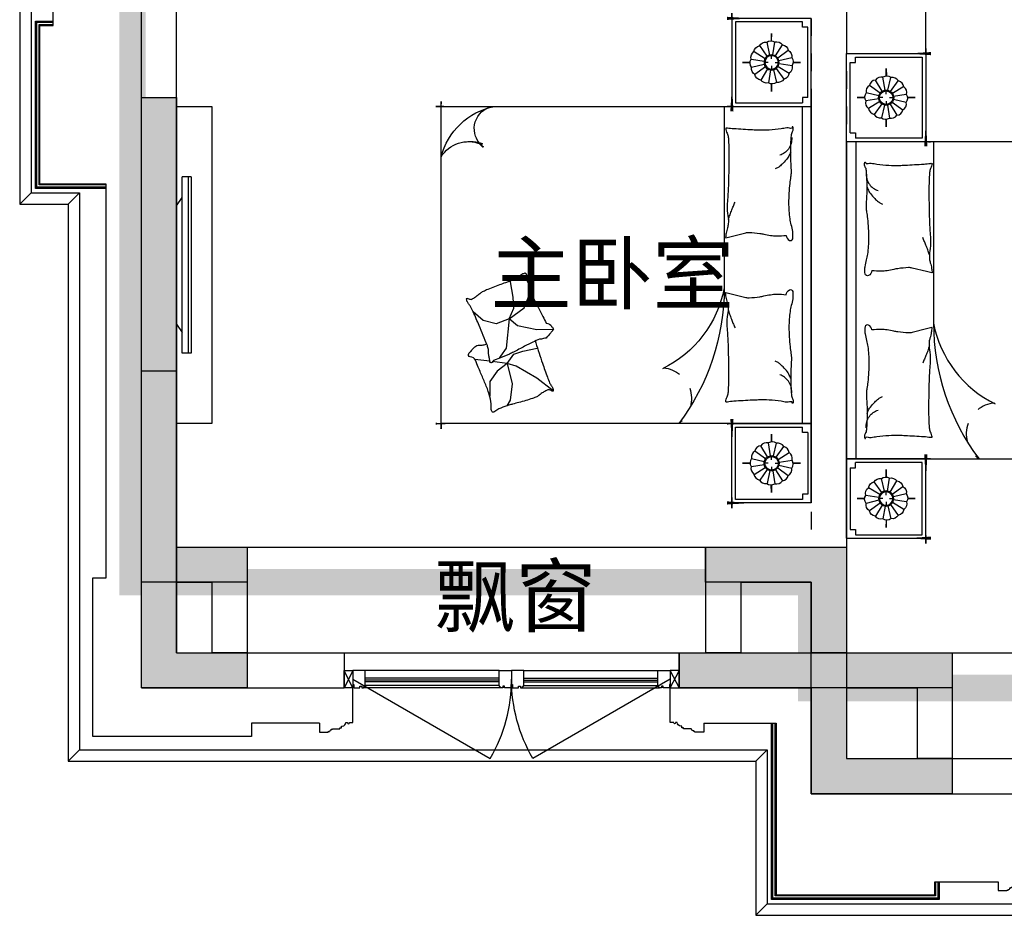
# Model space of a CAD drawing. Header units: millimetres. Extents: x 296296 to 297283, y 219875 to 220035.
# Tile 134 of 256: x 296855.63 to 296861.22, y 220007.46 to 220012.55. Entities that reach past the tile are written whole.
import ezdxf

# ---------------------------------------------------------------- set-up
doc = ezdxf.new("R2010")
doc.units = ezdxf.units.MM
for name, pattern in [('185洋房-边套（报建版）-旧规$0$DASH', [0.35, 0.25, -0.1]), ('185洋房-边套（报建版）-旧规$0$洋房户型$0$CONTINOUS', [0]), ('185洋房-边套（报建版）-旧规$0$洋房户型$0$XU-140-SF-N1$0$DASH', [0.35, 0.25, -0.1])]:
    doc.linetypes.add(name, pattern=pattern)
doc.layers.add('面积-计容-住宅-1', color=1, linetype='Continuous', lineweight=0)
doc.styles.get("Standard").update_dxf_attribs({"font": 'arial.ttf'})

# ---------------------------------------------------------------- blocks, each defined once
blk = doc.blocks.new('wy53eu64i765i57i78i')
for points in [[(950074.8551655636, 181858.4376814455), (950074.855165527, 180858.4377258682), (950474.8547115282, 180858.4377258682), (950474.8547115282, 180658.4377258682), (949874.8547115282, 180658.4377258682), (949874.8547115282, 181858.4376814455)], [(953674.8542925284, 180058.4379158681), (954474.854932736, 180058.4379158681), (954474.8551501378, 180258.4376814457), (953874.8551811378, 180258.4376814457), (953874.8542834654, 180858.437721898), (953074.8551516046, 180858.437692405), (953074.8551796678, 180658.4376701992), (953674.8543115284, 180658.4376926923)]]:
    blk.add_hatch(color=253).paths.add_polyline_path(points)
at = {"color": 253}
for points in [[(950074.8551655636, 181858.4376814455), (950074.855165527, 180858.4377258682), (950474.8547115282, 180858.4377258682), (950474.8547115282, 180658.4377258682), (949874.8547115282, 180658.4377258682), (949874.8547115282, 181858.4376814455)], [(954474.8542805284, 180258.4379158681), (954474.8542805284, 180058.4379158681), (953674.854273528, 180058.4379158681), (953674.8543115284, 180658.4377258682), (953074.855165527, 180658.4376814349), (953074.855165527, 180858.4376814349), (953874.8543115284, 180858.4377328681), (953874.8543115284, 180258.4379158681), (954474.8542805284, 180258.4379158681)]]:
    blk.add_lwpolyline(points, close=True, dxfattribs=at)
blk = doc.blocks.new('sayea5yuteaytuytrauyt')
h = blk.add_hatch()
h.set_pattern_fill('钢筋混凝土', color=253, scale=100)
h.set_pattern_definition([(45, (0, 0), (-176.7766952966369, 176.7766952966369), []), (49.99999999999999, (0, 0), (717.2601826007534, -62.75213498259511), [75, -825]), (355, (0, 0), (-138.751333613, 752.1921337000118), [60, -660]), (100.4514, (59.77168, -5.22934), (578.5093817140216, 689.4395420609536), [63.74019000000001, -701.142112]), (46.1842, (0, 200), (1067.241048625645, -165.5190143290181), [112.5, -1237.5]), (96.63560000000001, (88.936745, 186.206693), (934.6627055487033, 974.1178709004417), [95.610288, -1051.713]), (351.1842, (0, 200), (934.6619451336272, 974.1186009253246), [90, -990]), (21, (100, 150), (596.9070521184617, -402.6188906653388), [75, -825]), (326.0000000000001, (100, 150), (243.3153319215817, 725.150045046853), [60, -660]), (71.4514, (149.742233, 116.448394), (840.22262858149, 322.5304967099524), [63.74019000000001, -701.142112]), (37.5, (0, 0), (12.15985531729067, 332.8938538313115), [0, -652, 0, -670, 0, -662.5]), (7.5, (0, 0), (263.0695374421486, 394.4117118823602), [0, -382, 0, -637, 0, -252.5]), (327.5, (-223, 0), (533.822436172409, -22.55487173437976), [0, -250, 0, -780, 0, -1035]), (317.5, (-323, 0), (583.1861693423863, 100.1049823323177), [0, -325, 0, -518, 0, -735])])
h.paths.add_polyline_path([(1007424.854593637, 89058.43775986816), (1007424.854593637, 87258.43856486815), (1007174.854593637, 87258.43856486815), (1007174.854593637, 89058.43775986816)])
h.paths.add_polyline_path([(1021574.855280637, 89058.43775986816), (1021574.855280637, 87258.43856486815), (1021324.855280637, 87258.43856486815), (1021324.855280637, 89058.43775986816)])
h.paths.add_polyline_path([(989374.8548266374, 89058.43775186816), (989374.8548266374, 87258.43815686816), (989124.8548266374, 87258.43815686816), (989124.8548266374, 89058.43775186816)])
h.paths.add_polyline_path([(1039624.855051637, 89058.43775186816), (1039624.855051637, 87258.43815686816), (1039374.855051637, 87258.43815686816), (1039374.855051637, 89058.43775186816)])
h.paths.add_polyline_path([(1014474.854936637, 87858.43815686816), (1014474.854936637, 84858.43816086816), (1014274.854936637, 84858.43816086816), (1014274.854936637, 87858.43815686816)])
h.paths.add_polyline_path([(1044574.854944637, 92958.43692786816), (1044574.854944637, 91158.43691286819), (1044374.854944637, 91158.43691286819), (1044374.854944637, 92758.43691286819), (1044074.854822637, 92758.43691286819), (1044074.854822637, 92958.43691286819)])
h.paths.add_polyline_path([(984374.8549336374, 92758.43691286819), (984374.8549336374, 91158.43691286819), (984174.8549336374, 91158.43691286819), (984174.8548116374, 92958.43691286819), (984674.8550556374, 92958.43691286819), (984674.8550556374, 92758.43691286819)])
h.paths.add_polyline_path([(1027974.850721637, 92758.43691286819), (1027974.850721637, 91258.40206186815), (1027774.850721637, 91258.40206186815), (1027774.850721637, 92958.43691286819), (1028324.850721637, 92958.43691286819), (1028324.850721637, 92758.43691286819)])
h.paths.add_polyline_path([(1000974.859155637, 92958.43691286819), (1000974.859155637, 91258.40206186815), (1000774.859155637, 91258.40206186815), (1000774.859155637, 92758.43691286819), (1000424.859155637, 92758.43691286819), (1000424.859155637, 92958.43691286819)])
h.paths.add_polyline_path([(1033174.859613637, 92958.43691286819), (1033174.859613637, 91258.40205786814), (1032974.859613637, 91258.40205786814), (1032974.859613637, 92758.43691286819), (1032624.859613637, 92758.43691286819), (1032624.859613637, 92958.43691286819)])
h.paths.add_polyline_path([(995774.8502636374, 92758.43691286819), (995774.8502636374, 91258.40205786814), (995574.8502636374, 91258.40205786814), (995574.8502636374, 92958.43691286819), (996124.8502636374, 92958.43691286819), (996124.8502636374, 92758.43691286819)])
h.paths.add_polyline_path([(1014874.854936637, 80258.43772586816), (1014874.854936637, 80058.43772586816), (1014274.854936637, 80058.43772586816), (1014274.854936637, 81858.43772586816), (1014474.854936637, 81858.43772586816), (1014474.854936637, 80258.43772586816)])
h.paths.add_polyline_path([(1046674.855165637, 92358.43775186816), (1046674.855165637, 90658.43777086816), (1046474.855165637, 90658.43777086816), (1046474.855165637, 92158.43775186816), (1046024.855051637, 92158.43775186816), (1046024.855051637, 92358.43775186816)])
h.paths.add_polyline_path([(982274.8547116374, 92158.43775186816), (982274.8547116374, 90658.43777086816), (982074.8547116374, 90658.43777086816), (982074.8547116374, 92358.43775186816), (982724.8548266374, 92358.43775186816), (982724.8548266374, 92158.43775186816)])
h.paths.add_polyline_path([(1042874.855566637, 80058.43772586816), (1042874.855604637, 79458.43791586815), (1042074.855596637, 79458.43791586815), (1042074.855596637, 79658.43791586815), (1042674.855566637, 79658.43791586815), (1042674.855528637, 80258.43772586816), (1043624.855539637, 80258.43772586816), (1043624.855539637, 80058.43772586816)])
h.paths.add_polyline_path([(1010674.855341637, 80058.43772586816), (1010674.855379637, 79458.43791586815), (1009874.855367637, 79458.43791586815), (1009874.855367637, 79658.43791586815), (1010474.855341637, 79658.43791586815), (1010474.855303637, 80258.43772586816), (1011424.855310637, 80258.43772586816), (1011424.855310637, 80058.43772586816)])
h.paths.add_polyline_path([(1018874.854505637, 79658.43791586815), (1018874.854505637, 79458.43791586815), (1018074.854498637, 79458.43791586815), (1018074.854536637, 80058.43772586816), (1017324.854563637, 80058.43772586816), (1017324.854563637, 80258.43772586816), (1018274.854536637, 80258.43773286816), (1018274.854536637, 79658.43791586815)])
h.paths.add_polyline_path([(986674.8542806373, 79658.43791586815), (986674.8542806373, 79458.43791586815), (985874.8542736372, 79458.43791586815), (985874.8543116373, 80058.43772586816), (985124.8543376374, 80058.43772586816), (985124.8543376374, 80258.43772586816), (986074.8543116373, 80258.43773286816), (986074.8543116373, 79658.43791586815)])
h.paths.add_polyline_path([(1016574.855280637, 92758.43691286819), (1016574.855280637, 91158.43691286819), (1016374.855280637, 91158.43691286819), (1016374.855280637, 92158.43775186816), (1016074.855051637, 92158.43775186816), (1016074.855051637, 92358.43775186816), (1016374.855280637, 92358.43775186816), (1016374.855280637, 92958.43691286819), (1016874.855280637, 92958.43691286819), (1016874.855280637, 92758.43691286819)])
h.paths.add_polyline_path([(1012374.854593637, 92158.43775186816), (1012374.854593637, 91158.43691286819), (1012174.854593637, 91158.43691286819), (1012174.854593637, 92758.43691286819), (1011874.854593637, 92758.43691286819), (1011874.854593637, 92958.43691286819), (1012374.854593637, 92958.43691286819), (1012374.854593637, 92358.43775186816), (1012674.854826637, 92358.43775186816), (1012674.854826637, 92158.43775186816)])
h.paths.add_polyline_path([(1031699.854631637, 87258.43614286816), (1031699.854631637, 86658.43778686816), (1029249.854215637, 86658.43778686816), (1029249.854215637, 87258.43614286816), (1029449.854215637, 87258.43614286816), (1029449.854215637, 86858.43778286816), (1031499.854631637, 86858.43778286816), (1031499.854631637, 87258.43614286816)])
h.paths.add_polyline_path([(999499.8556616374, 87258.43614286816), (999499.8556616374, 86658.43778686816), (997049.8552426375, 86658.43778686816), (997049.8552426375, 87258.43614286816), (997249.8552426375, 87258.43614286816), (997249.8552426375, 86858.43778286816), (999299.8556616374, 86858.43778286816), (999299.8556616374, 87258.43614286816)])
h.paths.add_polyline_path([(1029449.854215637, 89158.43772886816), (1029449.854215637, 88743.43829786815), (1029249.854215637, 88743.43829786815), (1029249.854215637, 89358.43772886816), (1031699.854631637, 89358.43772886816), (1031699.854631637, 88743.43913286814), (1031499.854631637, 88743.43913286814), (1031499.854631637, 89158.43772886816)])
h.paths.add_polyline_path([(999499.8556616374, 89358.43772886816), (999499.8556616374, 88743.43829786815), (999299.8556616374, 88743.43829786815), (999299.8556616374, 89158.43772886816), (997249.8552426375, 89158.43772886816), (997249.8552426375, 88743.43913286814), (997049.8552426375, 88743.43913286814), (997049.8552426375, 89358.43772886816)])
h.paths.add_polyline_path([(1026174.845110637, 92958.43691286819), (1026174.845110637, 90058.43717586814), (1025974.845110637, 90058.43717586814), (1025974.845110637, 92758.43691286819), (1025574.850809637, 92758.43691286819), (1025574.850809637, 92958.43691286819)])
h.paths.add_polyline_path([(1002774.864763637, 92758.43691286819), (1002774.864763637, 90058.43717586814), (1002574.864763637, 90058.43717586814), (1002574.864763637, 92958.43691286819), (1003174.859068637, 92958.43691286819), (1003174.859068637, 92758.43691286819)])
h.paths.add_polyline_path([(993974.8547306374, 92958.43691686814), (993974.8547306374, 90058.44779286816), (993774.8547306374, 90058.44779286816), (993774.8547306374, 92758.43691286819), (993374.8515306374, 92758.43691286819), (993374.8515306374, 92958.43691286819)])
h.paths.add_polyline_path([(1034974.855142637, 92758.43691286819), (1034974.855142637, 90058.44779286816), (1034774.855142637, 90058.44779286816), (1034774.855142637, 92958.43691686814), (1035374.858343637, 92958.43691286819), (1035374.858343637, 92758.43691286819)])
h.paths.add_polyline_path([(1046674.855165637, 83408.43776386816), (1046674.855165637, 80058.43772586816), (1046074.855165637, 80058.43772586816), (1046074.855165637, 80258.43772586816), (1046474.855165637, 80258.43772586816), (1046474.855165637, 83408.43776386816)])
h.paths.add_polyline_path([(982674.8547116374, 80258.43772586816), (982674.8547116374, 80058.43772586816), (982074.8547116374, 80058.43772586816), (982074.8547116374, 83408.43776386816), (982274.8547116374, 83408.43776386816), (982274.8547116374, 80258.43772586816)])
h.paths.add_polyline_path([(1001674.854280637, 89358.43772886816), (1001674.854280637, 86658.43778686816), (1001474.854280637, 86658.43778686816), (1001474.854280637, 89158.43772886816), (1000774.859155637, 89158.43772886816), (1000774.859155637, 89358.43772886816)])
h.paths.add_polyline_path([(1027274.855596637, 89158.43772886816), (1027274.855596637, 86658.43778686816), (1027074.855596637, 86658.43778686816), (1027074.855596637, 89358.43772886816), (1027974.850721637, 89358.43772886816), (1027974.850721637, 89158.43772886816)])
h.paths.add_polyline_path([(995074.8548266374, 89158.43772886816), (995074.8548266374, 86658.43778686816), (994874.8548266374, 86658.43778686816), (994874.8548266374, 89358.43772886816), (995774.8502636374, 89358.43772886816), (995774.8502636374, 89158.43772886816)])
h.paths.add_polyline_path([(1033874.855051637, 89358.43772886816), (1033874.855051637, 86658.43778686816), (1033674.855051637, 86658.43778686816), (1033674.855051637, 89158.43772886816), (1032974.859613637, 89158.43772886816), (1032974.859613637, 89358.43772886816)])
h.paths.add_polyline_path([(989374.8548266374, 92958.43691286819), (989374.8548266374, 92158.43691286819), (988974.8548266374, 92158.43691286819), (988974.8548266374, 92958.43691286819)])
h.paths.add_polyline_path([(1007574.854593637, 92958.43691286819), (1007574.854593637, 92158.43691286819), (1007174.854593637, 92158.43691286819), (1007174.854593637, 92958.43691286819)])
h.paths.add_polyline_path([(995074.8548266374, 79658.43738986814), (995074.8548266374, 79258.43738986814), (994374.8548266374, 79258.43738986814), (994374.8548266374, 79658.43738986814)])
h.paths.add_polyline_path([(1002174.854280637, 79658.43738986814), (1002174.854280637, 79258.43738986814), (1001474.854280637, 79258.43738986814), (1001474.854280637, 79658.43738986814)])
h.paths.add_polyline_path([(1027274.855596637, 79658.43738986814), (1027274.855596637, 79258.43738986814), (1026574.855596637, 79258.43738986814), (1026574.855596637, 79658.43738986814)])
h.paths.add_polyline_path([(1034374.855051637, 79658.43738986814), (1034374.855051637, 79258.43738986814), (1033674.855051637, 79258.43738986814), (1033674.855051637, 79658.43738986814)])
h.paths.add_polyline_path([(1039774.855051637, 92958.43691286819), (1039774.855051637, 92158.43691286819), (1039374.855051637, 92158.43691286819), (1039374.855051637, 92958.43691286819)])
h.paths.add_polyline_path([(1021574.855280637, 92958.43691286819), (1021574.855280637, 92158.43691286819), (1021174.855280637, 92158.43691286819), (1021174.855280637, 92958.43691286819)])
at = {"color": 253}
for points in [[(982674.8547116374, 80258.43772586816), (982674.8547116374, 80058.43772586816), (982074.8547116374, 80058.43772586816), (982074.8547116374, 83408.43776386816), (982274.8547116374, 83408.43776386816), (982274.8547116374, 80258.43772586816), (982674.8547116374, 80258.43772586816)], [(986674.8542806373, 79658.43791586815), (986674.8542806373, 79458.43791586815), (985874.8542736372, 79458.43791586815), (985874.8543116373, 80058.43772586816), (985124.8543376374, 80058.43772586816), (985124.8543376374, 80258.43772586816), (986074.8543116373, 80258.43773286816), (986074.8543116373, 79658.43791586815), (986674.8542806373, 79658.43791586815)]]:
    blk.add_lwpolyline(points, close=True, dxfattribs=at)
blk = doc.blocks.new('4uyh5uj6kj67j75rykjtuk7tsik76ykj')
at = {"color": 253}
for s, p in [('主卧室', (809054.5000000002, 424241.453669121)), ('飘窗', (808736.4123806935, 422412.5236090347))]:
    blk.add_text(s, height=337.5886524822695, dxfattribs=at).set_placement(p)
blk = doc.blocks.new('185洋房-边套（报建版）-旧规$0$洋房户型$0$11A$C643C1FD2')
at = {"color": 253}
for points in [[(28.00162752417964, 342.6770962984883, -0.2633679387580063), (0.0515171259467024, 361.4657623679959, -0.494818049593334), (9.22300753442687, 380.2089987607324, -0.049224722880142), (26.89366485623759, 381.9528907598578, -0.0368308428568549), (50.53589313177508, 380.2089987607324, -0.0318926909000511), (88.513958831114, 372.0737317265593, 0.0357819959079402), (122.4282498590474, 365.0841070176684, 0.0329412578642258), (212.0899194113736, 359.1705537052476, 0.0265644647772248), (323.3170857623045, 365.0841070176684, 0.0179054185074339), (360.8313586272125, 370.4487565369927, -0.0333974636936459), (381.0393698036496, 372.7026747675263, -0.0320396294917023), (418.1219118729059, 371.9701745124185, 0.018441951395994), (482.4437609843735, 368.9494421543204, 0.0108372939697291), (547.20722402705, 369.7023622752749, 0.0146238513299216), (595.1154809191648, 372.7026747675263, 0.1112493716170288), (617.6622878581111, 380.009099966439, -0.1537083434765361), (634.5505437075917, 383.9622313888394, -0.0764444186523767), (641.9869964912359, 382.2391803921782, -0.215512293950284), (643.9398537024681, 380.2089987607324, -0.5858582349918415), (641.2773915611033, 377.1638927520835, 0.3634893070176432), (636.428366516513, 374.5792910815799, 0.1917162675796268), (636.3710470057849, 363.0441536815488, -0.1296753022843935), (638.3061893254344, 346.4303289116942, -0.0173502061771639), (635.3064320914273, 329.6262630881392, 0.0193256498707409), (632.6727208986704, 314.5282753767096, 0.0188175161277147), (626.0583722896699, 246.1461785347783, 0.0218280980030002), (625.1612337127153, 186.9199199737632, 0.0062041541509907), (626.5468691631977, 153.0692459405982, 0.0019630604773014), (632.6727208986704, 46.17539165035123, 0.0283408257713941), (636.9498540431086, 10.04676229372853, -0.1170135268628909), (636.428366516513, 1.137023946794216, -0.3660599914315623), (634.9992988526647, 0.2057491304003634, -0.0397304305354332), (621.4055880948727, 3.013640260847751, -0.0483088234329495), (607.6671159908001, 8.49546699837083, 0.0629807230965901), (596.9933037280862, 12.39658056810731, 0.0405796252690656), (573.5959727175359, 15.7771522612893, 0.0143450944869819), (506.85604535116, 18.02642949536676, 0.0054844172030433), (381.4113608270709, 17.27782013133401, 0.0071527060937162), (285.2684470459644, 14.27319686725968, 0.0087615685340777), (242.7241944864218, 11.586396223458, -0.0081531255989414), (197.0090114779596, 8.643489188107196, -0.062510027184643), (139.879690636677, 13.04411358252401, 0.078669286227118), (94.29284231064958, 15.08410701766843, 0.0478250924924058), (71.93141105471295, 10.36764307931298, -0.0344939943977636), (41.1465831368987, 3.013640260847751, -0.0235713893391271), (15.81139786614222, -8.1299222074e-06, -0.5102284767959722), (14.85667191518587, 1.137023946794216), (22.36815910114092, 31.16260241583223), (43.02460189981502, 113.7327313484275, 0.0730409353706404), (44.97563112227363, 133.3135636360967, 0.0233051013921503), (39.26876032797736, 194.4262439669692, 0.0182988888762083), (35.19884174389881, 217.2706755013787, -0.0109698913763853), (27.85368260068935, 255.2657693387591, -0.0422811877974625), (24.94686314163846, 289.579173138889, -0.0272005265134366), (27.85368260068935, 342.9727865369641)], [(501.8616993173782, 368.8804882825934, 0.0278421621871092), (478.0799251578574, 358.2673156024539, 0.0486850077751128), (465.5431597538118, 350.1835615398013, 0.0236664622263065), (437.6198862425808, 325.8245057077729, 0.0312234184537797), (418.5966097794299, 305.1453350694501, 0.0468009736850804), (413.4886008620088, 297.4792006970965, 0.023190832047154), (405.4516541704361, 280.7496055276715)], [(583.8483481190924, 374.5792910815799, 0.0881531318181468), (549.3185234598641, 371.0355364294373, 0.0881531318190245), (518.1231781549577, 355.8132692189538, 0.0775471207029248), (496.4769416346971, 334.2011149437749, 0.077547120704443), (482.4437609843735, 307.0218101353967)], [(118.3913605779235, 15.79728258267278, 0.0097294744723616), (145.6801728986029, 24.82911724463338, 0.009729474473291), (172.5969230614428, 34.91583502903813, 0.0079705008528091), (194.3418602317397, 43.95450188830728, 0.0079705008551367), (215.7876314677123, 53.68171564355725)]]:
    blk.add_lwpolyline(points, format="xyb", dxfattribs=at)
blk = doc.blocks.new('185洋房-边套（报建版）-旧规$0$洋房户型$0$11A$C5A527934')
at = {"color": 253}
for p, q in [((122.7863028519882, 492.3297854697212), (194.0422210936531, 398.7701386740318)), ((469.082148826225, 493.1734273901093), (467.2889541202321, 399.6312042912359)), ((194.0422210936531, 398.7701386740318), (261.6452530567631, 281.4336128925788)), ((347.0384173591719, 320.5457457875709), (364.8287260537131, 400.5479455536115)), ((467.2889541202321, 399.6312042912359), (490.5114477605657, 289.7861020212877)), ((592.6898554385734, 326.9167924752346), (677.8384109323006, 360.9532905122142)), ((677.8384109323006, 360.9532905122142), (699.5126560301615, 357.8590980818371)), ((261.6452530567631, 281.4336128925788), (277.656460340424, 231.6545115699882)), ((329.248285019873, 268.9888375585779), (347.0384173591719, 320.5457457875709)), ((490.5114477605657, 289.7861020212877), (530.7634408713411, 243.3727071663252)), ((530.7634408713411, 243.3727071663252), (592.6898554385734, 326.9167924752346)), ((69.51041293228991, 247.6549006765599), (37.09750266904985, 229.6184736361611)), ((162.0198065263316, 260.0996760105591), (69.51041293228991, 247.6549006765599)), ((277.656460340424, 231.6545115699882), (162.0198065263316, 260.0996760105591)), ((277.656460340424, 231.6545115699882), (233.1808649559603, 174.7640555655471)), ((277.656460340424, 231.6545115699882), (329.248285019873, 268.9888375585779)), ((277.656460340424, 231.6545115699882), (288.2512753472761, 146.9533973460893)), ((363.562474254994, 226.3543945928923), (318.6659118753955, 193.8651198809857)), ((530.7634408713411, 243.3727071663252), (363.562474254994, 226.3543945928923)), ((530.7634408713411, 243.3727071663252), (502.8965543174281, 169.1111991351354)), ((530.7634408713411, 243.3727071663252), (591.1416068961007, 268.1265008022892)), ((591.1416068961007, 268.1265008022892), (653.0678451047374, 265.0323083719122)), ((653.0678451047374, 265.0323083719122), (741.3128976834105, 249.5610920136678)), ((741.3128976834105, 249.5610920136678), (744.2826452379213, 243.7632998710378)), ((233.1808649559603, 174.7640555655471), (174.4729873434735, 132.0963089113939)), ((318.6659118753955, 193.8651198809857), (307.8287011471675, 186.1295117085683)), ((502.8965543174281, 169.1111991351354), (521.4744786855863, 94.8498182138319)), ((174.4729873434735, 132.0963089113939), (90.85874809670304, 132.0963089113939)), ((289.9070901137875, 133.7158508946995), (300.5571840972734, 48.57280439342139)), ((521.4744786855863, 94.8498182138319), (569.7114051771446, 38.53747242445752))]:
    blk.add_line(p, q, dxfattribs=at)
blk.add_lwpolyline([(405.0356356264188, 391.5003112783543, -0.0256263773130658), (394.5934741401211, 394.0405346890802, -0.0108003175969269), (278.209239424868, 431.5106167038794, -0.0045599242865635), (199.4338971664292, 459.5707737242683, -0.0112502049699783), (167.8769151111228, 471.9491266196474, -0.0693939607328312), (150.9364112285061, 481.9861399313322, 0.0797562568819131), (135.9971100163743, 490.4264496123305, 0.1063994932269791), (122.7863028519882, 492.3297854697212, 0.3286420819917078), (119.1773717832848, 489.2655320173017, 0.2995467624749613), (121.3153486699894, 483.4137400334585, -0.1899166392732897), (126.2542959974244, 475.4833428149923, -0.0335175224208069), (127.3176843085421, 466.2475801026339, -0.0756271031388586), (126.8906863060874, 462.1304654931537, -0.0534886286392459), (124.2209201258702, 455.063051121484, -0.0178378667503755), (113.3135905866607, 435.2732662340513, -0.0383935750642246), (97.84424402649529, 413.4275901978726, 0.0595290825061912), (88.45066338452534, 398.9000875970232, 0.0359425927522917), (78.95537845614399, 375.3470172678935, 0.011245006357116), (55.85925023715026, 297.6302435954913, 0.0062027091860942), (46.61283075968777, 262.009805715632, -0.010783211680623), (41.10622010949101, 241.5682398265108, -0.0194848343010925), (37.09750266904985, 229.6184736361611, -0.0050616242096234), (19.43351800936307, 184.4461909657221, -0.1013919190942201), (4.367418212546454, 161.6979340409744, 0.2237680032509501), (2.24386440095e-05, 149.6127858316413, 0.2555795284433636), (2.805489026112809, 145.4583129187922, 0.0815627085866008), (16.92475666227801, 140.8788286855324, 0.0718052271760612), (32.32184490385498, 140.7632261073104, -0.0699853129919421), (48.11559286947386, 140.7018463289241, -0.0354599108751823), (101.6783004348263, 129.0320565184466, -0.0294323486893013), (163.8247328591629, 106.7504570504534, -0.0015539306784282), (193.8273851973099, 93.84524431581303, 0.0015200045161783), (224.4987916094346, 80.64991030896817, 0.004735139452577), (256.237719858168, 67.46336765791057, -0.0038204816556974), (295.604757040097, 51.19196171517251, -0.2960011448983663), (315.3198151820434, 22.10359100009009, 0.6497743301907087), (334.6137799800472, 13.98520612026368, 0.0231899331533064), (338.6621444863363, 18.15789371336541, -0.0288000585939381), (341.960333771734, 21.48196777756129, -0.0057266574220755), (347.8876233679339, 26.68343014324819, 0.0043580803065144), (355.6948428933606, 33.49688085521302, 0.0275279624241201), (370.9950301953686, 48.67188713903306, 0.0462141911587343), (378.6929041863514, 58.96571177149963, 0.194121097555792), (381.2113511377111, 73.97301234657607, -0.1337189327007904), (382.2652226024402, 95.61669339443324, -0.0057790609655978), (388.9653815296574, 115.431317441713, -0.0088817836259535)], format="xyb", dxfattribs=at)
blk.add_lwpolyline([(770.2698468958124, 299.0561550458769, 0.1013919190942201), (787.0352203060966, 320.5827156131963, -0.2237680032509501), (792.3160632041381, 332.2975630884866, -0.2555795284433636), (789.8372789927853, 336.6548462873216, -0.0815627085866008), (776.1105519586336, 342.3030636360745, -0.0718052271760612), (760.7676185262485, 343.5984725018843, 0.0699853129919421), (745.0250362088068, 344.8702209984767, 0.0354599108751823), (692.5143547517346, 360.6111221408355, 0.0294323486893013), (632.2585668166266, 387.5905357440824, 0.0015539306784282), (603.3333250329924, 402.757409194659, -0.0015200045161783), (573.7635334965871, 418.2648087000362, -0.004735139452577), (543.1286866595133, 433.8452654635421, 0.0038204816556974), (505.1246174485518, 453.0861851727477, 0.2960011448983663), (487.6971029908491, 483.6000929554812, 0.265444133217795), (469.082148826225, 493.1734273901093, -0.0231899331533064), (464.7258680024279, 489.3233112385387, 0.0288000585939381), (461.1825995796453, 486.2618132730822, 0.0057266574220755), (454.8740680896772, 481.5299634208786, -0.0043580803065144), (446.5675822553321, 475.3349589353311, -0.0275279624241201), (430.149279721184, 461.3773126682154, -0.0462141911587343), (421.6850562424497, 451.7037915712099, -0.194121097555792), (418.0237477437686, 436.9336708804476, 0.1337189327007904), (415.3140452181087, 415.4344363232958, 0.0115049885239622), (398.5551213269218, 377.3189803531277, 0.0088817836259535), (374.8533441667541, 328.8747350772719, 0.0124257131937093), (341.4359616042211, 267.358714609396, -0.0336123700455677), (330.0450882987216, 244.0923795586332), (309.3242681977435, 193.4073047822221), (293.3396342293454, 154.3073867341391, 0.2243410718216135), (280.2644931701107, 142.336453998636, -0.7227715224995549), (280.1118582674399, 134.362428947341, -0.1035130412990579), (283.475598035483, 133.9159818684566, 0.0534647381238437), (289.9907356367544, 133.7042395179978, 0.0301092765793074), (310.7412826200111, 129.5083340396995, -0.0314364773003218), (330.6279829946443, 125.5419687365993, -0.0532399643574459), (344.2355694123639, 125.1658530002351, 0.0551795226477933), (357.3661006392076, 124.7520930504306, 0.0562710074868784), (380.1486569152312, 118.8334074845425, 0.0108003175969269), (493.3185365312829, 72.55300682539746, 0.0045599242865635), (569.7114051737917, 38.53747242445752, 0.0112502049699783), (600.2267866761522, 23.7767736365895, 0.0693939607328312), (616.3481453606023, 12.47084147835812, -0.0797562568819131), (630.5965715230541, 2.91030277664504, -0.1063994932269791), (643.622630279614, -7.6228861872e-06, -0.3286420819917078), (647.45581179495, 2.778616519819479, -0.2995467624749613), (645.7726487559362, 8.777064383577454, 0.1899166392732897), (641.4560746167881, 17.06268979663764, 0.0335175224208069), (641.103711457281, 26.35278924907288, 0.0756271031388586), (641.8450193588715, 30.42506412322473, 0.0534886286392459), (645.0486305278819, 37.26705745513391, 0.0178378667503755), (657.4407085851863, 56.16260785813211, 0.0383935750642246), (674.5389620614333, 76.75833489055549, -0.0595290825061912), (685.0184041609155, 90.52310813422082, -0.0359425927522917), (696.2910374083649, 113.2791029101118, -0.011245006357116), (725.2760093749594, 188.9969967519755, -0.0062027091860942), (737.2254412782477, 223.8039349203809, 0.010783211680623), (744.2826452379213, 243.7632998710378, 0.0194848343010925), (749.1954882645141, 255.370655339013, 0.0050616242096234)], format="xyb", close=True, dxfattribs=at)
blk = doc.blocks.new('185洋房-边套（报建版）-旧规$0$洋房户型$0$11cdx床头灯2.0')
at = {"color": 253}
for p, q in [((-6.675826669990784, 42.33230819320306), (-18.26673075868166, 115.8317782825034)), ((0, 121.9930754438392), (0, 164.8358911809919)), ((10.03221337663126, 41.66468136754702), (27.45064381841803, 114.0049844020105)), ((-34.65398450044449, 25.21293987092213), (-94.82196508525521, 68.98890669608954)), ((-22.36753262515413, 36.55522483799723), (-61.20316116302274, 100.0242339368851)), ((25.21293987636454, 34.65398449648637), (68.98890671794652, 94.82196510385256)), ((36.55522483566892, 22.36753262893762), (100.0242339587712, 61.20316118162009)), ((-121.9930754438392, 0), (-164.8358911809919, 0)), ((-41.66468137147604, 10.0322133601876), (-114.0049843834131, 27.45064379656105)), ((-19.46074865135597, 0), (-38.24746614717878, 0)), ((0, 19.46074865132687), (0, 38.24746614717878)), ((19.46074865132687, 0), (38.24746614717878, 0)), ((42.33230819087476, 6.675826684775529), (115.8317783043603, 18.26673077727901)), ((121.9930754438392, 0), (164.8358911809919, 0)), ((-42.33230818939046, -6.675826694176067), (-115.831778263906, -18.26673078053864)), ((-36.55522482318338, -22.36753264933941), (-100.0242339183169, -61.20316118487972)), ((-25.21293984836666, -34.65398451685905), (-68.9889066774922, -94.82196510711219)), ((-27.26200928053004, -114.0502396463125), (-9.963274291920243, -41.68122052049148)), ((0, -19.46074865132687), (0, -38.24746614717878)), ((18.72336690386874, -113.8760766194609), (6.952890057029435, -42.28768495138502)), ((62.58618011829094, -99.16473352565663), (22.87297582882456, -36.24110863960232)), ((34.65398451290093, -25.21293985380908), (96.00410843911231, -67.33413310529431)), ((41.66468137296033, -10.03221335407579), (114.3802456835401, -25.8424789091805)), ((0, -121.9930754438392), (0, -164.8358911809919))]:
    blk.add_line(p, q, dxfattribs=at)
for points in [[(0, 164.8358911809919), (0, 121.9930754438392)], [(-164.8358911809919, 0), (-121.9930754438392, 0)], [(164.8358911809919, 0), (122.0982539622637, -1.711093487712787)], [(0, -164.8358911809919), (0, -121.9930754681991)]]:
    blk.add_lwpolyline(points, dxfattribs=at)
for radius in [42.85546614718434, 38.24746614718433]:
    blk.add_circle((0, 0), radius, dxfattribs=at)
for centre, start, end in [((-28.32740078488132, 77.05201628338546), 75.48094052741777, 145.0444984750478), ((3.315424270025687, 82.02720775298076), 52.98094052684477, 122.5444984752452), ((34.45350603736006, 74.51450042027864), 30.48094052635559, 100.0444984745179), ((-74.51450040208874, 34.45350601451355), 120.4809405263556, 190.0444984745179), ((-55.65763585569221, 60.34635381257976), 97.98094052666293, 167.5444984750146), ((60.34635383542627, 55.6576358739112), 7.980940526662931, 77.54449847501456), ((77.05201630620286, 28.32740080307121), 345.4809405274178, 55.04449847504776), ((-82.02720773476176, 3.315424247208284), 142.9809405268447, 212.5444984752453), ((82.02720777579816, -3.315424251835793), 322.9809405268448, 32.54449847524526), ((-77.05201626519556, -28.32740080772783), 165.4809405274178, 235.0444984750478), ((74.51450044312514, -34.45350601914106), 300.4809405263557, 10.04449847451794), ((-60.34635379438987, -55.65763587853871), 187.9809405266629, 257.5444984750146), ((-34.45350599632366, -74.51450042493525), 210.4809405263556, 280.044498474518), ((28.32740082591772, -77.05201628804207), 255.4809405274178, 325.0444984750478), ((55.65763589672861, -60.34635381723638), 277.9809405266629, 347.5444984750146), ((-3.31542422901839, -82.02720775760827), 232.9809405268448, 302.5444984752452)]:
    blk.add_arc(centre, 40.1031497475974, start, end, dxfattribs=at)
blk = doc.blocks.new('*U1084')
at = {"color": 253}
for p, q in [((-900, 0), (-1350, 0)), ((-1350, 0), (-1350, -450)), ((-1350, 0), (1400, 0)), ((900, 0), (-900, 0)), ((-900, 0), (-900, -2100)), ((-900, -450), (-900, 0)), ((900, -2100), (900, 0)), ((900, -450), (900, 0)), ((900, 0), (1400, 0)), ((1400, 0), (1400, -450)), ((-1330, -50), (-1330, -430)), ((-920, -430), (-920, -50)), ((900, -52.37141133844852), (-900, -52.37141133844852)), ((920, -430), (920, -50)), ((1380, -50), (1380, -430)), ((-1330, -430), (-920, -430)), ((1380, -430), (920, -430)), ((-1350, -450), (-900, -450)), ((1400, -450), (900, -450)), ((-900, -2100), (900, -2100))]:
    blk.add_line(p, q, dxfattribs=at)
at = {"color": 253, "linetype": '185洋房-边套（报建版）-旧规$0$洋房户型$0$CONTINOUS', "ltscale": 2.5}
blk.add_line((900, -494.0539780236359), (-129.6384496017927, -493.6936342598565), dxfattribs=at)
at = {"color": 253}
for points in [[(-1300, -20), (-1300, -50), (-1330, -50)], [(-950, -20), (-1300, -20)], [(-950, -20), (-950, -50), (-920, -50)], [(950, -20), (950, -50), (920, -50)], [(950, -20), (1350, -20)], [(1350, -20), (1350, -50), (1380, -50)]]:
    blk.add_lwpolyline(points, dxfattribs=at)
for points in [[(-1350, -332.5829230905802, 0, 18, 0), (-1350, -478.5486145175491, 10, 10, 0)], [(1400, -332.5829230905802, 0, 18, 0), (1400, -478.5486145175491, 10, 10, 0)], [(-900, -349.7433749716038, 0, 10, 0), (-900, -477.732901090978, 10, 10, 0)], [(900, -349.7433749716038, 0, 10, 0), (900, -477.732901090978, 10, 10, 0)], [(-1380.642982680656, -450, 10, 0, 0), (-1202.928873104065, -450, 10, 10, 0)], [(-873.3039343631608, -450, 18, 0, 0), (-1032.485541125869, -450, 10, 10, 0)], [(873.3039343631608, -450, 18, 0, 0), (1032.485541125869, -450, 10, 10, 0)], [(1430.642982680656, -450, 10, 0, 0), (1252.928873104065, -450, 10, 10, 0)], [(668.4798599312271, -1858.974266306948, 10, 0, 0.3742418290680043), (834.35406832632, -1895.367973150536, 10, 10, -2.215859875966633)], [(686.134763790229, -1863.698682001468, 10, 0, -0.1770186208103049), (693.2691898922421, -1995.667389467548, 10, 10, 2.215859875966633)], [(900, -1958.516598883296, 0, 10, 0), (900, -2130, 10, 10, 0)], [(-900, -2005.373558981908, 0, 10, 0), (-900, -2130, 10, 10, 0)], [(-658.2516379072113, -2100, 0, 10, 0), (-930, -2100, 10, 10, 0)], [(775.3735589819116, -2100, 0, 10, 0), (930, -2100, 10, 10, 0)]]:
    blk.add_lwpolyline(points, format="xyseb", dxfattribs=at)
at = {"color": 253, "linetype": '185洋房-边套（报建版）-旧规$0$洋房户型$0$CONTINOUS', "ltscale": 2.5}
for centre, radius, start, end in [((-128.8583196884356, -1775.735626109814), 1282.042229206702, 90.03486480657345, 126.977026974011), ((-10.6178487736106, -1124.520932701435), 641.9571511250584, 100.6846126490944, 154.0789214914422), ((515.9483600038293, -1720.672995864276), 391.6461517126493, 284.3565564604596, 348.6982700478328), ((773.9434106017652, -1781.829325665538), 129.6719098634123, 228.5450077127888, 346.4386693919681), ((519.1637179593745, -1944.946974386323), 181.3429785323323, 301.1833281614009, 22.206194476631)]:
    blk.add_arc(centre, radius, start, end, dxfattribs=at)
at = {"color": 253, "linetype": '185洋房-边套（报建版）-旧规$0$洋房户型$0$XU-140-SF-N1$0$DASH', "ltscale": 2.5}
blk.add_arc((-757.918790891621, -855.2302890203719), 175.8930122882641, 5.188406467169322, 143.8786841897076, dxfattribs=at)
at = {"color": 253, "xscale": -1}
for name, p in [('185洋房-边套（报建版）-旧规$0$洋房户型$0$11cdx床头灯2.0', (-1125, -225)), ('185洋房-边套（报建版）-旧规$0$洋房户型$0$11A$C643C1FD2', (-140.3062636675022, -485.6770544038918))]:
    blk.add_blockref(name, p, dxfattribs=at)
at = {"color": 253}
for name, p in [('185洋房-边套（报建版）-旧规$0$洋房户型$0$11A$C643C1FD2', (140.3062636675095, -485.6770544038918)), ('185洋房-边套（报建版）-旧规$0$洋房户型$0$11cdx床头灯2.0', (1150, -225)), ('185洋房-边套（报建版）-旧规$0$洋房户型$0$11A$C5A527934', (-835.6395401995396, -1956.163217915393))]:
    blk.add_blockref(name, p, dxfattribs=at)
blk = doc.blocks.new('*U1133')
at = {"color": 253}
for p, q in [((81.74266609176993, 1227.285564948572), (31.14089684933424, 1227.28556510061)), ((31.14089620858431, 1109.991018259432), (31.14089684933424, 1227.28556510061)), ((64.69396885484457, 1227.285564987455), (64.69396468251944, 227.2593740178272)), ((81.74266609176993, 1227.285564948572), (81.7426618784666, 227.2593739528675)), ((-3.98270785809e-05, 1063.073199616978), (31.14089619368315, 1109.991018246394)), ((-4.22820448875e-05, 391.4717398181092), (-3.98270785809e-05, 1063.073199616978)), ((31.14089324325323, 344.5539209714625), (31.14089620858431, 1109.991018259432)), ((-4.22820448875e-05, 391.4717398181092), (31.14089324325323, 344.5539209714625)), ((31.1408926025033, 227.259374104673), (31.1408932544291, 344.5539209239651)), ((81.7426618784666, 227.2593739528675), (31.1408926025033, 227.259374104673))]:
    blk.add_line(p, q, dxfattribs=at)
blk.add_lwpolyline([(199.9999588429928, -172.7275289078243), (-4.11570072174e-05, -172.7275289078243), (-4.0790066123e-05, 1627.272469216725), (199.9999588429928, 1627.272469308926)], close=True, dxfattribs=at)
blk = doc.blocks.new('185洋房-边套（报建版）-旧规$0$洋房户型$0$0627004614060755559669DADA558Desk_7_ICDA')
at = {"color": 253, "linetype": 'ByBlock'}
for p, q in [((135.5067688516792, 454.3815198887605), (-1.33659341e-08, 454.3815198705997)), ((4.08836058e-08, 50.00073370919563), (135.8617244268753, 49.99874006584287))]:
    blk.add_line(p, q, dxfattribs=at)
at = {"color": 253}
blk.add_lwpolyline([(135.5067688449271, 504.3815198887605), (-2.01180228e-08, 504.3815198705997), (4.76356945e-08, 0), (141.585731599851, 1.67638063e-08), (18.23688822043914, 2.0954758e-09)], dxfattribs=at)
blk.add_ellipse((137.2971440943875, 252.1907599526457), major_axis=(9.543512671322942, 252.0164800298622), ratio=0.9999999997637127, start_param=3.172344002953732, end_param=6.328134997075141, dxfattribs=at)
at = {"color": 253, "linetype": 'ByBlock'}
blk.add_open_spline([(135.8617244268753, 49.99874006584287), (142.8966715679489, 49.94879694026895), (149.9342136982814, 50.2663414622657), (168.7145371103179, 52.09909560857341), (180.3916395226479, 54.28524919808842), (203.1847677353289, 60.66387470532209), (214.300432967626, 64.85624571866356), (235.6288372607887, 75.11844467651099), (245.8412389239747, 81.18811028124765), (265.0490330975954, 95.0183018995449), (274.0441217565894, 102.7786091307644), (290.5406321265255, 119.7514905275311), (298.041792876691, 128.9637961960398), (311.3197225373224, 148.5574212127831), (317.0962814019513, 158.9384306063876), (326.7473105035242, 180.5502605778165), (330.6216280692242, 191.7807392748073), (336.348970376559, 214.7461721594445), (338.2019045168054, 226.4807630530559), (339.8294341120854, 250.0935711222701), (339.6040038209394, 261.9714147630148), (337.0816712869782, 285.5054623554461), (334.7848089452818, 297.1612940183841), (328.1901804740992, 319.8928674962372), (323.8925186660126, 330.9682497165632), (313.4283907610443, 352.1983129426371), (307.2620901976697, 362.3526581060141), (293.250253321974, 381.4283490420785), (285.4049386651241, 390.349393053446), (268.2762816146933, 406.6841004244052), (258.993210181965, 414.0975053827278), (239.2744694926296, 427.1889080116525), (228.839112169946, 432.8666985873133), (207.1366740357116, 442.3122126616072), (195.8699365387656, 446.0797867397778), (172.8511893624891, 451.58894597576), (161.0995438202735, 453.3304439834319), (144.8167351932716, 454.2975966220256), (140.338702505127, 454.4145632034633), (135.861724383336, 454.382779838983)], degree=3, knots=[3.172344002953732, 3.172344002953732, 3.172344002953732, 3.172344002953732, 3.276724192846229, 3.276724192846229, 3.452311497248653, 3.452311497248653, 3.627898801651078, 3.627898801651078, 3.803486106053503, 3.803486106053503, 3.979073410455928, 3.979073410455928, 4.154660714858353, 4.154660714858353, 4.330248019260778, 4.330248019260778, 4.505835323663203, 4.505835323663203, 4.681422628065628, 4.681422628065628, 4.857009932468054, 4.857009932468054, 5.032597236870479, 5.032597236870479, 5.208184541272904, 5.208184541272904, 5.383771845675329, 5.383771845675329, 5.559359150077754, 5.559359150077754, 5.73494645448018, 5.73494645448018, 5.910533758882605, 5.910533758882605, 6.08612106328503, 6.08612106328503, 6.261708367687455, 6.261708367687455, 6.328134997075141, 6.328134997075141, 6.328134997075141, 6.328134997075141], dxfattribs=at)
blk = doc.blocks.new('*U1135')
at = {"color": 253}
blk.add_lwpolyline([(1249.999999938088, -599.9999967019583), (1250.000000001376, 599.9999966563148), (800.000000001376, 599.9999966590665), (799.999999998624, -599.9999966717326), (1249.999999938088, -599.9999967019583)], dxfattribs=at)
blk.add_blockref('185洋房-边套（报建版）-旧规$0$洋房户型$0$0627004614060755559669DADA558Desk_7_ICDA', (1249.999999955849, -252.1907599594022), dxfattribs=at)
blk = doc.blocks.new('185洋房-边套（报建版）-旧规')
at = {"color": 253, "linetype": '185洋房-边套（报建版）-旧规$0$DASH'}
for p, q in [((3900, 4400.000000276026), (3900, 1200.000000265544)), ((3700.000000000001, 4300.000000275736), (3700.000000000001, 1300.000000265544))]:
    blk.add_line(p, q, dxfattribs=at)
at = {"color": 253, "linetype": 'Continuous'}
for p, q in [((100.0000000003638, 1300.000000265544), (500.0000000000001, 1300.000000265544)), ((100.0000000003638, 1300.000000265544), (100.0000000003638, 1100.000000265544)), ((500.0000000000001, 1300.000000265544), (500, 700.0000002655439)), ((3100, 1300.000000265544), (3100, 700.0000002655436)), ((3100, 1300.000000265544), (3700.000000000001, 1300.000000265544)), ((3900, 1200.000000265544), (3900, 700.0000002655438)), ((100.0000000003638, 1100.000000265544), (300.0000000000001, 1100.000000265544)), ((300.0000000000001, 1100.000000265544), (300, 700.0000002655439)), ((3300, 1100.000000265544), (3300, 700.0000002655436)), ((3300, 1100.000000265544), (3699.999999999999, 1100.000000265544)), ((3699.999999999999, 1100.000000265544), (3700, 700.0000002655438)), ((500, 700.0000002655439), (300, 700.0000002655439)), ((3300, 700.0000002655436), (3100, 700.0000002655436)), ((3900, 700.0000002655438), (3700, 700.0000002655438)), ((3900.000000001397, 700.0000002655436), (4500.000000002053, 700.000000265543)), ((3900.000000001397, 700.0000002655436), (3900.000000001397, 500.0000002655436)), ((4500.000000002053, 700.000000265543), (4500.000000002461, 100.0000002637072)), ((3900.000000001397, 500.0000002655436), (4300.000000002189, 500.000000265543)), ((4300.000000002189, 500.000000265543), (4300.000000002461, 100.0000002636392)), ((4500.000000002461, 100.0000002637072), (4300.000000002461, 100.0000002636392))]:
    blk.add_line(p, q, dxfattribs=at)
at = {"color": 253}
for points in [[(500.0000000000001, 1300.000000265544), (3100, 1300.000000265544)], [(4500.000000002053, 700.000000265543), (6800.000000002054, 700.000000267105)]]:
    blk.add_lwpolyline(points, dxfattribs=at)
at = {"color": 253, "extrusion": (0, 0, -1), "xscale": -1, "zscale": -1, "rotation": 359.9998733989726}
blk.add_blockref('*U1135', (-3100.00132576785, 4699.99823593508), dxfattribs=at)
at = {"color": 253, "xscale": -1, "rotation": 270}
blk.add_blockref('*U1084', (3700.000000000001, 2899.999997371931), dxfattribs=at)
at = {"color": 253, "rotation": 90}
blk.add_blockref('*U1084', (3900.000000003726, 2700.000000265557), dxfattribs=at)
at = {"color": 253}
blk.add_blockref('*U1133', (100.0000409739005, 2172.726883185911), dxfattribs=at)
blk = doc.blocks.new('*U1410')
at = {"color": 253}
for points in [[(7970.00000050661, 814.9999839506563), (7970.00000050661, 899.9999839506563), (7900.00000050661, 899.9999839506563), (7900.00000050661, 819.9999839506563), (7905.00000050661, 819.9999839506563), (7905.00000050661, 799.9999839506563), (7940.00000050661, 799.9999839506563), (7940.00000050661, 809.9999839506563), (7950.00000050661, 809.9999839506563), (7950.00000050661, 799.9999839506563), (7960.00000050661, 799.9999839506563)], [(8730.00000050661, 814.9999839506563), (8730.00000050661, 899.9999839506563), (8800.00000050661, 899.9999839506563), (8800.00000050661, 819.9999839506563), (8795.00000050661, 819.9999839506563), (8795.00000050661, 799.9999839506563), (8760.00000050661, 799.9999839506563), (8760.00000050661, 809.9999839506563), (8750.00000050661, 809.9999839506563), (8750.00000050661, 799.9999839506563), (8740.00000050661, 799.9999839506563)]]:
    blk.add_lwpolyline(points, close=True, dxfattribs=at)
for points in [[(7970.00000050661, 899.9999839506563), (8730.00000050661, 899.9999839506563)], [(7970.00000050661, 854.9999839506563), (8730.00000050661, 854.9999839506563)], [(7970.00000050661, 844.9999839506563), (8730.00000050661, 844.9999839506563)], [(7960.00000050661, 799.9999839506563), (8740.00000050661, 799.9999839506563)], [(7970.00000050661, 834.9999839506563), (8730.00000050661, 834.9999839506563)], [(7970.00000050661, 814.9999839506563), (8730.00000050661, 814.9999839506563)]]:
    blk.add_lwpolyline(points, dxfattribs=at)
blk = doc.blocks.new('185洋房外包（7F）-边-报建版$0$seyesryhertyheryetrye')
at = {"color": 253}
blk.add_lwpolyline([(22072.70269624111, 23949.57976469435), (22022.70269624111, 23949.57976469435), (22022.70269624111, 23849.57976469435), (22072.70269624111, 23849.57976469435)], close=True, dxfattribs=at)
for points in [[(22022.70269624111, 23849.57976469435), (22072.70269624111, 23947.07977495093)], [(22022.70269624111, 23947.07977495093), (22072.70269732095, 23849.57976468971)]]:
    blk.add_lwpolyline(points, dxfattribs=at)
blk = doc.blocks.new('*U1415')
at = {"color": 253}
for points in [[(2264.888817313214, 434.260817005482), (2164.888808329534, 434.260817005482), (2164.888808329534, 1384.260817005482), (3164.888807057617, 1384.260817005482)], [(2264.888817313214, 439.260817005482), (2169.888808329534, 439.260817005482), (2169.888808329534, 1379.260817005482), (3164.888807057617, 1379.260817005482)], [(2264.888817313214, 441.760817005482), (2172.388808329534, 441.760817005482), (2172.388808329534, 1376.760817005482), (3164.888807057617, 1376.760817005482)], [(2264.888817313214, 454.260817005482), (2184.888808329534, 454.260817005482), (2184.888808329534, 1364.260817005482), (3164.888807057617, 1364.260817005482)], [(2264.888817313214, 459.260817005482), (2189.888808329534, 459.260817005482), (2189.888808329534, 1359.260817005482), (3164.888807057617, 1359.260817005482)]]:
    blk.add_lwpolyline(points, dxfattribs=at)
blk = doc.blocks.new('*U1418')
at = {"color": 253}
for points in [[(2564.888808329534, 434.260817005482), (2164.888808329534, 434.260817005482), (2164.888808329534, 1384.260817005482), (2264.888808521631, 1384.260817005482)], [(2564.888808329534, 439.260817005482), (2169.888808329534, 439.260817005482), (2169.888808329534, 1379.260817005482), (2264.888808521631, 1379.260817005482)], [(2564.888808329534, 441.760817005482), (2172.388808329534, 441.760817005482), (2172.388808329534, 1376.760817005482), (2264.888808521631, 1376.760817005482)], [(2564.888808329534, 454.260817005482), (2184.888808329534, 454.260817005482), (2184.888808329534, 1364.260817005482), (2264.888808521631, 1364.260817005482)], [(2564.888808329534, 459.260817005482), (2189.888808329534, 459.260817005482), (2189.888808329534, 1359.260817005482), (2264.888808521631, 1359.260817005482)]]:
    blk.add_lwpolyline(points, dxfattribs=at)
blk = doc.blocks.new('*U1421')
at = {"color": 253}
blk.add_lwpolyline([(0, 10), (0, -40), (50.00000000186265, -40), (50.00000000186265, -37), (57.00000000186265, -37), (57.00000000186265, -34.0000000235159), (60.00000000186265, -34.0000000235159, 0.4142135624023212), (67.00000000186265, -27.0000000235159), (67.00000000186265, -24.0000000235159), (74.00000000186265, -24.0000000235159), (74.00000000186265, -21.0000000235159), (115.0000009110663, -21.00000039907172), (115.0000008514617, -16.00000011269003), (125.000000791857, -15.99999999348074), (125.0000006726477, -6.000000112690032), (130.0000015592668, -6.000000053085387, 0.4039906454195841), (150.0000010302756, 14.99999982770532), (160.0000006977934, 14.99999974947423), (160.0000006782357, 12.49999989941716, 0.9999999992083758), (170.0000008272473, 12.49999985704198), (170.0000008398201, 14.99999980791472), (190.0000014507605, 14.99999980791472), (190.0000014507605, 609.9999998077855)], format="xyb", dxfattribs=at)
blk = doc.blocks.new('*U1423')
at = {"color": 253}
blk.add_lwpolyline([(0, 10), (0, -40), (50.00000000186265, -40), (50.00000000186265, -37), (57.00000000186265, -37), (57.00000000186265, -34.0000000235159), (60.00000000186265, -34.0000000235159, 0.4142135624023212), (67.00000000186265, -27.0000000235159), (67.00000000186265, -24.0000000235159), (74.00000000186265, -24.0000000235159), (74.00000000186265, -21.0000000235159), (115.0000009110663, -21.00000039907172), (115.0000008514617, -16.00000011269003), (125.000000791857, -15.99999999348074), (125.0000006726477, -6.000000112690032), (130.0000015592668, -6.000000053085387, 0.4039906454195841), (150.0000010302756, 14.99999982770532), (160.0000006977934, 14.99999974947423), (160.0000006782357, 12.49999989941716, 0.9999999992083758), (170.0000008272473, 12.49999985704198), (170.0000008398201, 14.99999980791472), (190.0000014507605, 14.99999980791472), (190.0000014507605, 209.9999998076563)], format="xyb", dxfattribs=at)
blk = doc.blocks.new('185洋房外包（7F）-边-报建版')
at = {"color": 253, "linetype": 'Continuous'}
for p, q in [((16522.70266338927, 10949.57976467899), (16522.70266338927, 15149.57976468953)), ((16722.70266338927, 11149.57976467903), (16722.70266338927, 15149.57976468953)), ((16722.70266338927, 11149.57976467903), (17672.70266338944, 11149.57976467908)), ((17672.70266338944, 11149.57976467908), (17672.70266338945, 10949.57976467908)), ((19572.70266338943, 11149.5797646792), (20522.7026633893, 11149.57976467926)), ((19572.70266338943, 11149.5797646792), (19572.70266338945, 10949.5797646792)), ((20522.7026633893, 11149.57976467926), (20522.7026633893, 10549.57976467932)), ((16522.70266338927, 10949.57976467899), (17672.70266338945, 10949.57976467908)), ((19572.70266338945, 10949.5797646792), (20322.70266338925, 10949.57976467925)), ((20322.70266338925, 10949.57976467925), (20322.70266338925, 10349.57976467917)), ((20522.7026633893, 10549.57976467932), (21522.70266338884, 10549.57976468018)), ((20322.70266338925, 10349.57976467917), (21522.70266338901, 10349.57976468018))]:
    blk.add_line(p, q, dxfattribs=at)
at = {"color": 253}
for points in [[(32722.70266338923, 24239.57976449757), (18307.70266484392, 24239.57976449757), (18307.70266484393, 23664.57976411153), (16107.70266338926, 23664.57976411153), (16107.70266338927, 21704.57976613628), (15832.70266338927, 21704.57976613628), (15832.70266338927, 13694.57976324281), (16107.70266338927, 13694.57976324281), (16107.70266338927, 10534.57976526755), (20007.70266338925, 10534.57976526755), (20007.70266338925, 9659.57976532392), (29387.70266194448, 9659.57976487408), (29387.70266194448, 10049.5797648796)], [(32722.70266338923, 24174.57976449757), (18372.70266484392, 24174.57976449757), (18372.70266484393, 23599.57976411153), (16172.70266338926, 23599.57976411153), (16172.70266338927, 21639.57976613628), (15897.70266338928, 21639.57976613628), (15897.70266338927, 13759.57976324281), (16172.70266338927, 13759.57976324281), (16172.70266338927, 10599.57976526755), (20072.70266338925, 10599.57976526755), (20072.70266338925, 9724.5797653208), (29322.70266194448, 9724.579764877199), (29322.70266194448, 10049.5797648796)], [(17532.70266194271, 10749.57976487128), (17147.70266338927, 10749.57976487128), (17147.70266338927, 10674.57976526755), (16247.70266338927, 10674.57976526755), (16247.70266338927, 11574.57976526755), (16322.70266338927, 11574.57976526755), (16322.70266338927, 13809.57976324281), (15947.70266338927, 13809.57976324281), (15947.70266338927, 14709.57976324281), (16022.70266358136, 14709.57976324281), (16022.70266358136, 15009.57976324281)], [(15897.70266343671, 13759.57976324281), (15832.70266338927, 13694.57976324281)], [(16172.70266343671, 13759.57976324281), (16107.70266338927, 13694.57976324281)], [(17672.70266338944, 11149.57976467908), (19572.70266338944, 11149.57976467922)], [(19712.70266338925, 10749.57976400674), (20122.70266338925, 10749.57976404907), (20122.70266338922, 9774.579765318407), (21022.70266194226, 9774.579765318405), (21022.70266194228, 9849.579765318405), (21382.70266194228, 9849.579765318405)], [(16172.70266343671, 10599.57976526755), (16107.70266338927, 10534.57976526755)], [(20072.70266343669, 10599.57976526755), (20007.70266338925, 10534.57976526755)], [(20072.70266343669, 9724.57976532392), (20007.70266338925, 9659.57976532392)]]:
    blk.add_lwpolyline(points, dxfattribs=at)
for points in [[(17722.70266255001, 10999.57971150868), (18502.12552595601, 10549.57971150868, 0.1316524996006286), (18622.70266255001, 10999.57971863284)], [(19522.70266422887, 10999.57971150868), (18743.27980082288, 10549.57971150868, -0.1316524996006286), (18622.70266422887, 10999.57971863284)]]:
    blk.add_lwpolyline(points, format="xyb", dxfattribs=at)
for name, p in [('*U1418', (13757.81385505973, 13350.31894623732)), ('*U1410', (10722.70266288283, 10149.57978073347)), ('185洋房外包（7F）-边-报建版$0$seyesryhertyheryetrye', (-2500.000032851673, -12900.00000001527)), ('*U1423', (17532.70266193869, 10739.57976487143)), ('*U1421', (21382.70266193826, 9839.579765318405))]:
    blk.add_blockref(name, p, dxfattribs=at)
at = {"color": 253, "xscale": -1}
for name, p in [('185洋房外包（7F）-边-报建版$0$seyesryhertyheryetrye', (39745.40535963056, -12900.00000001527)), ('*U1410', (26522.70266389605, 10149.57978073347)), ('*U1423', (19712.70266484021, 10739.57976487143))]:
    blk.add_blockref(name, p, dxfattribs=at)
at = {"color": 253, "rotation": 90}
blk.add_blockref('*U1415', (21481.96347894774, 7584.690956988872), dxfattribs=at)

msp = doc.modelspace()

# ---------------------------------------------------------------- block references
at = {"xscale": 0.001, "yscale": 0.001, "zscale": 0.001}
for name, p in [('4uyh5uj6kj67j75rykjtuk7tsik76ykj', (296049.2483126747, 219586.6962110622)), ('wy53eu64i765i57i78i', (295906.4483126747, 219828.6962110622)), ('sayea5yuteaytuytrauyt', (295874.2483126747, 219928.6962110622))]:
    msp.add_blockref(name, p, dxfattribs=at)

# ---------------------------------------------------------------- next in the draw order: block references
msp.add_blockref('185洋房-边套（报建版）-旧规', (296856.4231678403, 220008.2546487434), dxfattribs=at)

# ---------------------------------------------------------------- next in the draw order: linework, layer by layer
at = {"layer": '面积-计容-住宅-1', "const_width": 0.15}
msp.add_lwpolyline([(296868.2231608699, 220019.2546490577), (296863.6231673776, 220019.2546486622), (296863.6231676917, 220020.354648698), (296861.8231675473, 220020.3546487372), (296861.823167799, 220021.0546487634), (296858.423167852, 220021.0546486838), (296858.4231678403, 220020.4546487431), (296856.9231688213, 220020.4546487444), (296856.9231688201, 220012.7546487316), (296856.2731676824, 220012.7546487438), (296856.2731676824, 220009.3546487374), (296860.1231676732, 220009.3546487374), (296860.1231676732, 220008.7546487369), (296863.6231676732, 220008.7546487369), (296863.6231676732, 220010.5046487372), (296869.1231676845, 220010.5046487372), (296869.1231676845, 220010.5046487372), (296872.5231676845, 220010.5046487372), (296872.5231676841, 220015.4546487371), (296869.2231676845, 220015.4546487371), (296869.2231676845, 220017.9546487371), (296869.9231676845, 220017.9546487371), (296869.9231676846, 220018.9546486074), (296868.2231608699, 220018.9546491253)], close=True, dxfattribs=at)

# ---------------------------------------------------------------- next in the draw order: block references
at = {"xscale": 0.001, "yscale": 0.001, "zscale": 0.001}
msp.add_blockref('185洋房外包（7F）-边-报建版', (296839.8004651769, 219997.8050689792), dxfattribs=at)

doc.saveas('drawing.dxf')
